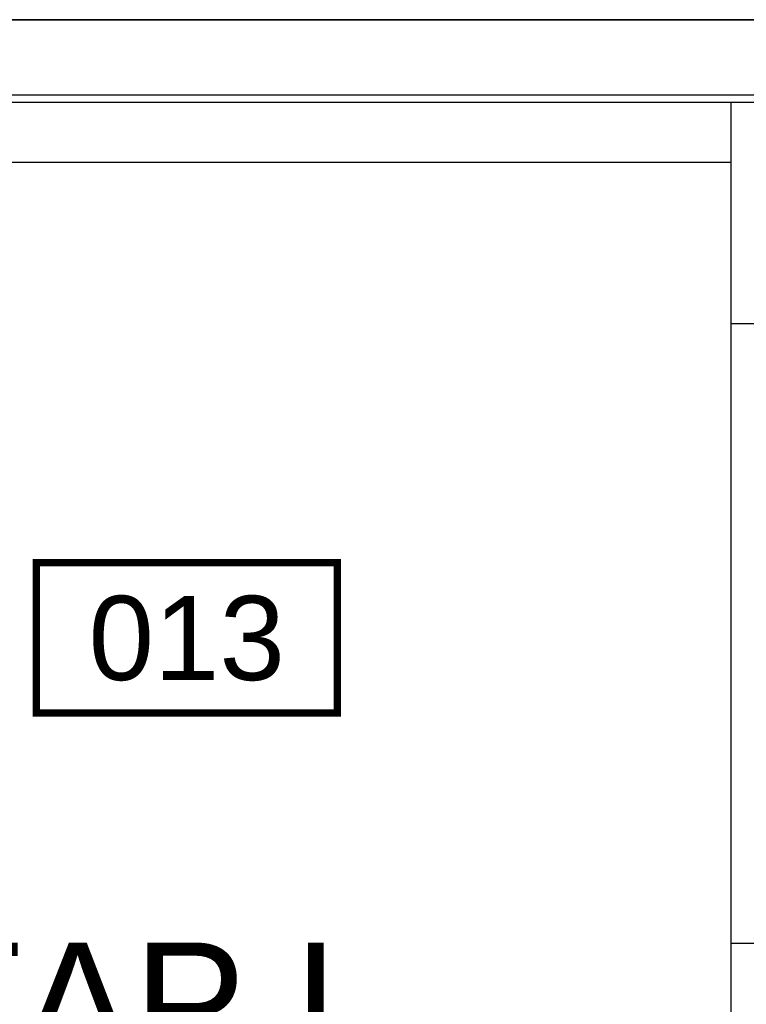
# Model space of a CAD drawing. Header units: centimetres. Extents: x -156440 to 298236, y -263599 to 81430.
# Tile 146 of 170: x 207660 to 210074, y -166506 to -163232. Entities that reach past the tile are written whole.
import ezdxf
from ezdxf.enums import TextEntityAlignment as Align

# ---------------------------------------------------------------- set-up
doc = ezdxf.new("R2010")
doc.units = ezdxf.units.CM
doc.header["$LTSCALE"] = 50
for name, pattern in [('Kondygnacja -2$0$DIVIDE', [31.75, 12.7, -6.35, 0, -6.35, 0, -6.35]), ('Kondygnacja -2$0$HIDDEN2', [4.7625, 3.175, -1.5875]), ('Osie rzutów$0$DASHDOT2', [12.7, 6.35, -3.175, 0, -3.175])]:
    doc.linetypes.add(name, pattern=pattern)
doc.layers.get('0').update_dxf_attribs({"color": 8})
doc.layers.add('Kondygnacja -2$0$_SP KORYTA', color=8, linetype='Continuous', lineweight=25)
for name, color, linetype in [('Kondygnacja -2$0$ARCH_ETAPOWANIE', 8, 'Kondygnacja -2$0$DIVIDE'), ('Kondygnacja -2$0$ARCH_KONSTR_POWYŻEJ RZUTU_IST', 8, 'Kondygnacja -2$0$HIDDEN2'), ('Kondygnacja -2$0$ARCH_ŻELBET_IST', 9, 'Continuous'), ('Osie rzutów$0$ARCH_INFO_OSIE_IST', 8, 'Osie rzutów$0$DASHDOT2'), ('Pomieszczenia -2$0$ARCH_INFO_AREA_ETYKIETY_200', 8, 'Continuous')]:
    doc.layers.add(name, color=color, linetype=linetype)
doc.layers.add('OBRYSY POWIERZCHNI', color=8, linetype='Continuous', plot=False)
doc.styles.add('Kondygnacja -2$0$Arial', font='ARIAL.TTF')
doc.styles.add('Pomieszczenia -2$0$Arial', font='ARIAL.TTF')

# ---------------------------------------------------------------- blocks, each defined once
blk = doc.blocks.new('Osie rzutów')
at = {"layer": 'Osie rzutów$0$ARCH_INFO_OSIE_IST', "ltscale": 10}
for p, q in [((4436.04, 5600), (15156.54, 5600)), ((15156.54, 5600), (12415.5, 5600))]:
    blk.add_line(p, q, dxfattribs=at)
blk = doc.blocks.new('Kondygnacja -2$0$konstukcja stropu -2')
at = {"layer": 'Kondygnacja -2$0$ARCH_KONSTR_POWYŻEJ RZUTU_IST', "ltscale": 10}
blk.add_line((12885, 5575), (13435, 5575), dxfattribs=at)
blk = doc.blocks.new('Pomieszczenia -2$0$etykieta_numer')
at = {"color": 0, "linetype": 'ByBlock', "const_width": 2.44}
blk.add_lwpolyline([(-50, -50), (-50, 0), (50, 0), (50, -50)], close=True, dxfattribs=at)
at = {"color": 0, "linetype": 'ByBlock', "style": 'Pomieszczenia -2$0$Arial'}
blk.add_attdef('AECAREA:NUMER_LOKALU', text='', height=28, dxfattribs=at).set_placement((0, -25), align=Align.MIDDLE)

msp = doc.modelspace()

# ---------------------------------------------------------------- linework, layer by layer
at = {"layer": 'Kondygnacja -2$0$ARCH_ŻELBET_IST', "ltscale": 4}
for p, q in [((210224.241, -163506.769, -3480), (206394.241, -163506.769, -3480)), ((210024.241, -164241.769, -3480), (210024.241, -163506.769, -3480)), ((210024.241, -163706.769, -3480), (206594.241, -163706.769, -3480)), ((210024.241, -164241.769, -3480), (210224.241, -164241.769, -3480)), ((210024.241, -166836.769, -3480), (210024.241, -166301.769, -3480)), ((210024.241, -166301.769, -3480), (210224.241, -166301.769, -3480))]:
    msp.add_line(p, q, dxfattribs=at)
at = {"layer": 'OBRYSY POWIERZCHNI', "elevation": -3480}
msp.add_lwpolyline([(206594.241, -166836.769), (210024.241, -166836.769), (210024.241, -163706.769), (206594.241, -163706.769)], close=True, dxfattribs=at)

# ---------------------------------------------------------------- block references
at = {"layer": 'Kondygnacja -2$0$_SP KORYTA', "xscale": 10, "yscale": 10, "zscale": 10}
msp.add_blockref('Kondygnacja -2$0$konstukcja stropu -2', (77424.241, -219231.769, -3480), dxfattribs=at)
at = {"layer": 'Osie rzutów$0$ARCH_INFO_OSIE_IST', "xscale": 10, "yscale": 10, "zscale": 10}
msp.add_blockref('Osie rzutów', (77424.241, -219231.769), dxfattribs=at)
at = {"layer": 'Pomieszczenia -2$0$ARCH_INFO_AREA_ETYKIETY_200', "linetype": 'Continuous', "lineweight": -3}
ref = msp.add_blockref('Pomieszczenia -2$0$etykieta_numer', (208214.855, -165037.338, 6300), dxfattribs=dict(at, xscale=10, yscale=10, zscale=10))
ref.add_attrib('AECAREA:NUMBER', '013', dxfattribs={"layer": '0', "color": 0, "linetype": 'ByBlock', "height": 280, "style": 'Pomieszczenia -2$0$Arial'}).set_placement((208214.855, -165287.338, 6300), align=Align.MIDDLE)

# ---------------------------------------------------------------- texts
at = {"layer": 'Kondygnacja -2$0$ARCH_ETAPOWANIE', "ltscale": 10, "insert": (206951.265, -166300.304, -3480), "char_height": 400, "width": 2796.22902, "attachment_point": 1, "style": 'Kondygnacja -2$0$Arial'}
msp.add_mtext('ETAP I', dxfattribs=at)

doc.saveas('drawing.dxf')
